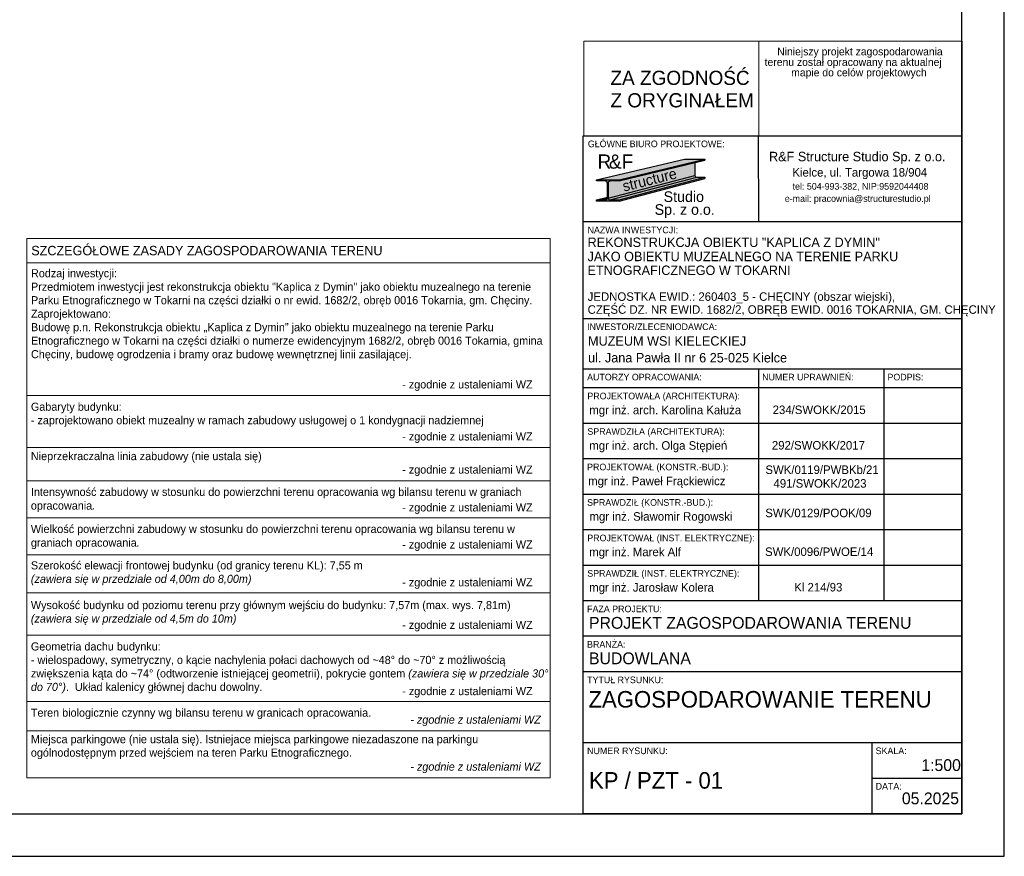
# Model space of a CAD drawing. Extents: x 7460161 to 7461537, y 5624691 to 5625913.
# Tile 20 of 26: x 7460354 to 7460458, y 5625685 to 5625773. Entities that reach past the tile are written whole.
import ezdxf
from ezdxf.enums import TextEntityAlignment as Align

# ---------------------------------------------------------------- set-up
doc = ezdxf.new("R2010")
doc.units = 0
doc.header["$MEASUREMENT"] = 0
for name, color, linetype in [('A_wymiary_zewn', 4, 'Continuous'), ('opisy_R&F', 3, 'Continuous'), ('ozn_graficzne_R&F', 5, 'Continuous'), ('Section', 3, 'Continuous')]:
    doc.layers.add(name, color=color, linetype=linetype)
doc.styles.add('MtXpl_FL_Pismo_Techn', font='flptechn.ttf')
doc.styles.add('MtXpl_FL_Pismo_Techn_1', font='flptechn.ttf')
doc.styles.add('TECH', font='FL Pismo Techniczne.ttf')

# ---------------------------------------------------------------- blocks, each defined once
blk = doc.blocks.new('tab_PZT_Kaplica')
at = {"layer": 'A_wymiary_zewn', "true_color": 0xd7d6d6}
h = blk.add_hatch(color=254, dxfattribs=at)
h.dxf.hatch_style = 1
h.paths.add_polyline_path([(7460485.82, 5625732.3), (7460483.66, 5625732.3), (7460474.36, 5625730.11), (7460476.76, 5625730.11)])
at = {"layer": 'A_wymiary_zewn', "true_color": 0x848484}
h = blk.add_hatch(color=252, dxfattribs=at)
h.dxf.hatch_style = 1
h.paths.add_polyline_path([(7460484.78, 5625730.57), (7460484.78, 5625731.92), (7460476.76, 5625729.98), (7460475.83, 5625729.98, 0.414214), (7460475.61, 5625729.75), (7460475.61, 5625728.19, 0.037989), (7460475.61, 5625728.16)])
at = {"layer": 'A_wymiary_zewn', "true_color": 0x293133}
h = blk.add_hatch(color=250, dxfattribs=at)
h.dxf.hatch_style = 1
h.paths.add_polyline_path([(7460485.82, 5625732.18), (7460485.82, 5625732.3), (7460476.76, 5625730.11), (7460476.76, 5625729.98)])
at = {"layer": 'A_wymiary_zewn', "true_color": 0xafadad}
h = blk.add_hatch(color=253, dxfattribs=at)
h.dxf.hatch_style = 1
h.paths.add_polyline_path([(7460484.98, 5625730.37, -0.414214), (7460484.78, 5625730.57), (7460475.61, 5625728.16, 0.370396), (7460475.83, 5625727.97)])
at = {"layer": 'A_wymiary_zewn', "true_color": 0x293133}
h = blk.add_hatch(color=250, dxfattribs=at)
h.dxf.hatch_style = 1
edge = h.paths.add_edge_path()
edge.add_line((7460474.36, 5625727.97), (7460475.29, 5625727.97))
edge.add_arc((7460475.29, 5625728.19), 0.225, 270, 0)
edge.add_line((7460475.52, 5625728.19), (7460475.52, 5625729.75))
edge.add_arc((7460475.29, 5625729.75), 0.225, 0, 90)
edge.add_line((7460475.29, 5625729.98), (7460474.36, 5625729.98))
edge.add_line((7460474.36, 5625729.98), (7460474.36, 5625730.11))
edge.add_line((7460474.36, 5625730.11), (7460476.76, 5625730.11))
edge.add_line((7460476.76, 5625730.11), (7460476.76, 5625729.98))
edge.add_line((7460476.76, 5625729.98), (7460475.83, 5625729.98))
edge.add_arc((7460475.83, 5625729.75), 0.225, 90, 180)
edge.add_line((7460475.61, 5625729.75), (7460475.61, 5625728.19))
edge.add_arc((7460475.83, 5625728.19), 0.225, 180, 270)
edge.add_line((7460475.83, 5625727.97), (7460476.76, 5625727.97))
edge.add_line((7460476.76, 5625727.97), (7460476.76, 5625727.83))
edge.add_line((7460476.76, 5625727.83), (7460474.36, 5625727.83))
edge.add_line((7460474.36, 5625727.83), (7460474.36, 5625727.97))
at = {"layer": 'A_wymiary_zewn', "true_color": 0xd7d6d6}
h = blk.add_hatch(color=254, dxfattribs=at)
h.dxf.hatch_style = 1
h.paths.add_polyline_path([(7460485.82, 5625730.37), (7460484.98, 5625730.37), (7460475.83, 5625727.97), (7460476.76, 5625727.97)])
at = {"layer": 'A_wymiary_zewn', "true_color": 0x293133}
h = blk.add_hatch(color=250, dxfattribs=at)
h.dxf.hatch_style = 1
h.paths.add_polyline_path([(7460485.82, 5625730.24), (7460485.82, 5625730.37), (7460476.76, 5625727.97), (7460476.76, 5625727.83)])
at = {"layer": 'A_wymiary_zewn', "true_color": 0xafadad}
h = blk.add_hatch(color=253, dxfattribs=at)
h.dxf.hatch_style = 1
h.paths.add_polyline_path([(7460475.52, 5625728.19), (7460475.52, 5625728.26), (7460474.36, 5625727.97), (7460475.29, 5625727.97, 0.414214)])
at = {"color": 5}
for p, q in [((7460472.98, 5625734.75), (7460512.98, 5625734.75)), ((7460472.98, 5625663.1), (7460472.98, 5625734.75)), ((7460512.98, 5625734.75), (7460512.98, 5625663.1)), ((7460512.98, 5625663.1), (7460472.98, 5625663.1))]:
    blk.add_line(p, q, dxfattribs=at)
at = {"color": 4}
for p, q in [((7460491.53, 5625725.65), (7460491.48, 5625734.75)), ((7460512.98, 5625725.65), (7460472.98, 5625725.65)), ((7460512.98, 5625715.42), (7460472.98, 5625715.42)), ((7460512.98, 5625710.1), (7460472.98, 5625710.1)), ((7460491.48, 5625710.1), (7460491.48, 5625685.6)), ((7460504.73, 5625710.1), (7460504.73, 5625685.6)), ((7460512.98, 5625708.1), (7460472.98, 5625708.1)), ((7460512.98, 5625708.1), (7460472.98, 5625708.1)), ((7460512.98, 5625708.1), (7460472.98, 5625708.1)), ((7460512.98, 5625704.35), (7460472.98, 5625704.35)), ((7460512.98, 5625700.6), (7460472.98, 5625700.6)), ((7460512.98, 5625696.85), (7460472.98, 5625696.85)), ((7460513, 5625693.1), (7460473, 5625693.1)), ((7460513, 5625689.35), (7460473, 5625689.35)), ((7460512.98, 5625685.6), (7460472.98, 5625685.6)), ((7460512.98, 5625685.6), (7460472.98, 5625685.6)), ((7460512.98, 5625681.85), (7460472.98, 5625681.85)), ((7460512.98, 5625678.1), (7460472.98, 5625678.1)), ((7460512.98, 5625670.6), (7460472.98, 5625670.6)), ((7460503.48, 5625670.6), (7460503.48, 5625663.1)), ((7460503.48, 5625666.85), (7460512.98, 5625666.85))]:
    blk.add_line(p, q, dxfattribs=at)
at = {"layer": 'A_wymiary_zewn', "color": 250, "true_color": 0x293133}
for p, q in [((7460474.36, 5625730.11), (7460483.66, 5625732.3)), ((7460476.76, 5625730.11), (7460485.82, 5625732.3)), ((7460476.76, 5625729.98), (7460485.82, 5625732.18)), ((7460483.66, 5625732.3), (7460485.82, 5625732.3)), ((7460484.78, 5625731.97), (7460484.78, 5625730.57)), ((7460485.82, 5625732.3), (7460485.82, 5625732.18)), ((7460475.61, 5625728.16), (7460484.78, 5625730.57)), ((7460474.36, 5625729.98), (7460474.36, 5625730.11)), ((7460474.36, 5625730.11), (7460476.76, 5625730.11)), ((7460475.29, 5625729.98), (7460474.36, 5625729.98)), ((7460475.52, 5625728.19), (7460475.52, 5625729.75)), ((7460475.61, 5625729.75), (7460475.61, 5625728.19)), ((7460475.83, 5625727.97), (7460484.98, 5625730.37)), ((7460476.76, 5625729.98), (7460475.83, 5625729.98)), ((7460476.76, 5625727.97), (7460485.82, 5625730.37)), ((7460476.76, 5625727.83), (7460485.82, 5625730.24)), ((7460476.76, 5625730.11), (7460476.76, 5625729.98)), ((7460484.98, 5625730.37), (7460485.82, 5625730.37)), ((7460474.36, 5625727.97), (7460475.52, 5625728.26)), ((7460474.36, 5625727.97), (7460475.29, 5625727.97)), ((7460474.36, 5625727.83), (7460474.36, 5625727.97)), ((7460476.76, 5625727.83), (7460474.36, 5625727.83)), ((7460475.83, 5625727.97), (7460476.76, 5625727.97)), ((7460476.76, 5625727.97), (7460476.76, 5625727.83))]:
    blk.add_line(p, q, dxfattribs=at)
for centre, radius, start, end in [((7460484.98, 5625730.57), 0.203, 180, 270), ((7460475.29, 5625729.75), 0.225, 0, 90), ((7460475.83, 5625729.75), 0.225, 90, 180), ((7460475.29, 5625728.19), 0.225, 270, 0), ((7460475.83, 5625728.19), 0.225, 180, 270)]:
    blk.add_arc(centre, radius, start, end, dxfattribs=at)
at = {"layer": 'Section'}
for p, q in [((7460483.66, 5625732.3), (7460485.82, 5625732.3)), ((7460485.82, 5625732.3), (7460485.82, 5625732.18)), ((7460485.82, 5625730.37), (7460485.82, 5625730.24))]:
    blk.add_line(p, q, dxfattribs=at)
at = {"color": 4}
for s, height, style, p in [('GŁÓWNE BIURO PROJEKTOWE:', 0.7, 'TECH', (7460473.46, 5625733.55)), ('R&F Structure Studio Sp. z o.o.', 1, 'MtXpl_FL_Pismo_Techn', (7460492.61, 5625732.06)), ('Kielce, ul. Targowa 18/904', 0.9, 'MtXpl_FL_Pismo_Techn', (7460495.08, 5625730.44)), ('tel: 504-993-382, NIP:9592044408', 0.7, 'MtXpl_FL_Pismo_Techn', (7460495.1, 5625729.06)), ('e-mail: pracownia@structurestudio.pl', 0.7, 'MtXpl_FL_Pismo_Techn', (7460494.28, 5625727.77)), ('NAZWA INWESTYCJI:', 0.7, 'TECH', (7460473.43, 5625724.45)), ('REKONSTRUKCJA OBIEKTU "KAPLICA Z DYMIN"', 1, 'TECH', (7460473.43, 5625723)), ('JAKO OBIEKTU MUZEALNEGO NA TERENIE PARKU ', 1, 'TECH', (7460473.43, 5625721.5)), ('ETNOGRAFICZNEGO W TOKARNI ', 1, 'TECH', (7460473.42, 5625720.04)), ('JEDNOSTKA EWID.: 260403_5 - CHĘCINY (obszar wiejski), ', 0.9, 'TECH', (7460473.44, 5625717.31)), ('CZĘŚĆ DZ. NR EWID. 1682/2, OBRĘB EWID. 0016 TOKARNIA, GM. CHĘCINY  ', 0.9, 'TECH', (7460473.44, 5625715.94)), ('INWESTOR/ZLECENIODAWCA:', 0.7, 'TECH', (7460473.38, 5625714.22)), ('MUZEUM WSI KIELECKIEJ ', 1, 'TECH', (7460473.48, 5625712.57)), ('ul. Jana Pawła II nr 6 25-025 Kielce ', 1, 'TECH', (7460473.48, 5625710.8)), ('AUTORZY OPRACOWANIA:', 0.7, 'TECH', (7460473.38, 5625708.9)), ('NUMER UPRAWNIEŃ:', 0.7, 'TECH', (7460491.88, 5625708.9)), ('PODPIS:', 0.7, 'TECH', (7460505.13, 5625708.9)), ('PROJEKTOWAŁA (ARCHITEKTURA):', 0.7, 'TECH', (7460473.41, 5625706.9)), ('SPRAWDZIŁA (ARCHITEKTURA):', 0.7, 'TECH', (7460473.41, 5625703.15)), ('PROJEKTOWAŁ (KONSTR.-BUD.):', 0.7, 'TECH', (7460473.38, 5625699.4)), ('SPRAWDZIŁ (KONSTR.-BUD.):', 0.7, 'TECH', (7460473.38, 5625695.65)), ('PROJEKTOWAŁ (INST. ELEKTRYCZNE):', 0.7, 'TECH', (7460473.4, 5625691.9)), ('SPRAWDZIŁ (INST. ELEKTRYCZNE):', 0.7, 'TECH', (7460473.4, 5625688.15)), ('FAZA PROJEKTU:', 0.7, 'TECH', (7460473.38, 5625684.4)), ('BRANŻA:', 0.7, 'TECH', (7460473.38, 5625680.65)), ('TYTUŁ RYSUNKU:', 0.7, 'TECH', (7460473.38, 5625676.9)), ('NUMER RYSUNKU:', 0.7, 'TECH', (7460473.38, 5625669.4)), ('SKALA:', 0.7, 'TECH', (7460503.88, 5625669.4)), ('DATA:', 0.7, 'TECH', (7460503.88, 5625665.65))]:
    blk.add_text(s, height=height, dxfattribs=dict(at, style=style)).set_placement(p)
at = {"color": 3, "style": 'TECH'}
for s, height, p in [('SWK/0119/PWBKb/21', 0.9, (7460492.23, 5625699.01)), ('mgr inż. Paweł Frąckiewicz', 0.9, (7460473.49, 5625697.82)), ('PROJEKT ZAGOSPODAROWANIA TERENU', 1.25, (7460473.58, 5625682.65)), ('BUDOWLANA', 1.25, (7460473.58, 5625678.9)), ('05.2025', 1.25, (7460506.65, 5625664.1))]:
    blk.add_text(s, height=height, dxfattribs=at).set_placement(p)
at = {"color": 3, "char_height": 0.9, "style": 'TECH'}
for s, insert, width, attachment_point in [('234/SWOKK/2015', (7460497.91, 5625705.33), 11.5, 8), ('mgr inż. arch. Karolina Kałuża', (7460473.61, 5625705.05), 20.2775, 7), ('mgr inż. arch. Olga Stępień', (7460473.61, 5625701.3), 20.2775, 7), ('292/SWOKK/2017', (7460497.83, 5625701.58), 11.5, 8), ('491/SWOKK/2023', (7460498, 5625697.55), 12, 8), ('mgr inż. Sławomir Rogowski', (7460473.63, 5625693.8), 20.2775, 7), ('\\pxi-3,l4,t4;SWK/0129/POOK/09', (7460497.38, 5625694.43), 11.5, 8), ('mgr inż. Marek Alf', (7460473.6, 5625690.05), 20.2775, 7), ('\\pxqc;SWK/0096/PWOE/14', (7460497.91, 5625690.33), 11.5, 8), ('mgr inż. Jarosław Kolera', (7460473.6, 5625686.3), 20.2775, 7), ('\\pxqc;Kl 214/93', (7460497.82, 5625686.58), 11.5, 8)]:
    blk.add_mtext(s, dxfattribs=dict(at, insert=insert, width=width, attachment_point=attachment_point))
at = {"layer": 'A_wymiary_zewn', "color": 10, "style": 'TECH'}
for s, p in [('R', (7460474.48, 5625731.28)), ('F', (7460477.03, 5625731.28))]:
    blk.add_text(s, height=1.5, dxfattribs=at).set_placement(p)
at = {"layer": 'A_wymiary_zewn', "color": 18, "true_color": 0x000000, "style": 'TECH'}
blk.add_text('&', height=1.5, dxfattribs=at).set_placement((7460475.68, 5625731.28))
at = {"layer": 'A_wymiary_zewn', "color": 4, "style": 'MtXpl_FL_Pismo_Techn_1'}
blk.add_text('structure', height=1.125, rotation=14.1318, dxfattribs=at).set_placement((7460477.28, 5625728.84))
at = {"layer": 'A_wymiary_zewn', "color": 1, "style": 'TECH'}
for s, p in [('Studio', (7460481.47, 5625727.76)), ('Sp. z o.o.', (7460480.52, 5625726.4))]:
    blk.add_text(s, height=1.125, dxfattribs=at).set_placement(p)

msp = doc.modelspace()

# ---------------------------------------------------------------- linework, layer by layer
at = {"color": 5, "lineweight": 0}
msp.add_line((7460431.718, 5625760.649), (7460431.718, 5625770.649), dxfattribs=at)
msp.add_lwpolyline([(7460413.218, 5625770.649), (7460453.218, 5625770.649), (7460453.218, 5625760.649), (7460413.218, 5625760.649)], close=True, dxfattribs=at)
at = {"layer": 'Defpoints'}
msp.add_lwpolyline([(7460160.67, 5625684.501), (7460457.67, 5625684.501), (7460457.67, 5625894.501), (7460160.67, 5625894.501)], close=True, dxfattribs=at)
at = {"layer": 'opisy_R&F', "color": 3, "lineweight": 0}
for p, q in [((7460409.673, 5625749.803), (7460354.339, 5625749.803)), ((7460354.339, 5625749.803), (7460354.339, 5625692.793)), ((7460409.673, 5625749.803), (7460409.673, 5625692.793)), ((7460409.673, 5625747.238), (7460354.339, 5625747.238)), ((7460409.673, 5625733.194), (7460354.339, 5625733.194)), ((7460409.673, 5625733.194), (7460354.339, 5625733.194)), ((7460409.673, 5625727.694), (7460354.339, 5625727.694)), ((7460409.673, 5625724.194), (7460354.339, 5625724.194)), ((7460409.673, 5625720.276), (7460354.339, 5625720.276)), ((7460409.673, 5625716.359), (7460354.339, 5625716.359)), ((7460409.673, 5625712.359), (7460354.339, 5625712.359)), ((7460409.673, 5625707.859), (7460354.339, 5625707.859)), ((7460409.673, 5625700.859), (7460354.339, 5625700.859)), ((7460409.673, 5625697.759), (7460354.339, 5625697.759)), ((7460354.339, 5625692.793), (7460409.673, 5625692.793))]:
    msp.add_line(p, q, dxfattribs=at)
at = {"layer": 'ozn_graficzne_R&F'}
msp.add_lwpolyline([(7460171.67, 5625689.001), (7460453.17, 5625689.001), (7460453.17, 5625890.001), (7460171.67, 5625890.001)], close=True, dxfattribs=at)

# ---------------------------------------------------------------- block references
at = {"linetype": 'ByBlock'}
msp.add_blockref('tab_PZT_Kaplica', (-59.809, 25.9), dxfattribs=at)

# ---------------------------------------------------------------- texts
at = {"color": 10, "style": 'TECH'}
for s, height, p in [('Niniejszy projekt zagospodarowania', 0.82, (7460433.666, 5625769.56)), ('terenu został opracowany na aktualnej', 0.82, (7460432.339, 5625768.448)), ('mapie do celów projektowych', 0.82, (7460435.145, 5625767.346)), ('ZA ZGODNOŚĆ', 1.5, (7460416.041, 5625766.779)), ('Z ORYGINAŁEM', 1.5, (7460416.041, 5625764.407))]:
    msp.add_text(s, height=height, dxfattribs=at).set_placement(p, align=Align.MIDDLE_LEFT)
at = {"color": 2, "style": 'TECH'}
for s, height, p in [('ZAGOSPODAROWANIE TERENU', 1.75, (7460413.715, 5625700.219)), ('1:500', 1.25, (7460448.898, 5625693.517))]:
    msp.add_text(s, height=height, dxfattribs=at).set_placement(p)
at = {"color": 1, "style": 'TECH'}
msp.add_text('KP / PZT - 01', height=1.75, dxfattribs=at).set_placement((7460413.77, 5625691.651))
at = {"layer": 'opisy_R&F', "color": 2, "style": 'TECH'}
msp.add_text('SZCZEGÓŁOWE ZASADY ZAGOSPODAROWANIA TERENU ', height=0.9975, dxfattribs=at).set_placement((7460354.814, 5625748.521), align=Align.MIDDLE_LEFT)
at = {"layer": 'opisy_R&F', "color": 4, "linetype": 'ByBlock', "style": 'MtXpl_FL_Pismo_Techn_1'}
for p in [(7460394.028, 5625733.95), (7460394.028, 5625728.45), (7460394.028, 5625724.95), (7460394.028, 5625720.95), (7460394.028, 5625717.033), (7460394.028, 5625713.033), (7460394.028, 5625708.533), (7460394.028, 5625701.533)]:
    msp.add_text('- zgodnie z ustaleniami WZ', height=0.855, dxfattribs=at).set_placement(p)
at = {"layer": 'opisy_R&F', "color": 4, "char_height": 0.855, "style": 'TECH'}
for s, insert, width, attachment_point in [('Rodzaj inwestycji: \\PPrzedmiotem inwestycji jest rekonstrukcja obiektu "Kaplica z Dymin" jako obiektu muzealnego na terenie Parku Etnograficznego w Tokarni na części działki o nr ewid. 1682/2, obręb 0016 Tokarnia, gm. Chęciny.\\PZaprojektowano: \\PBudowę p.n. Rekonstrukcja obiektu {\\fArial|b0|i0|c238|p34;„}Kaplica z Dymin{\\fArial|b0|i0|c238|p34;”} jako obiektu muzealnego na terenie Parku Etnograficznego w Tokarni na części działki o numerze ewidencyjnym 1682/2, obręb 0016 Tokarnia, gmina Chęciny, budowę ogrodzenia i bramy oraz budowę wewnętrznej linii zasilającej. {\\fArial Narrow|b0|i0|c238|p34;\\H1.25x;\\C256;                                                                                              }', (7460354.788, 5625746.555), 54.20213, 1), ('Gabaryty budynku:\\P- zaprojektowano obiekt muzealny w ramach zabudowy usługowej o 1 kondygnacji nadziemnej{\\fFL Pismo Techniczne|b0|i1|c238|p34;\\H1.026x;                 \\P^I^I^I^I^I^I^I^I^I}', (7460354.777, 5625732.445), 54.89548, 1), ('Nieprzekraczalna linia zabudowy (nie ustala się){\\fFL Pismo Techniczne|b0|i1|c238|p34;\\H1.026x;         \\P^I^I^I^I^I^I^I^I^I}', (7460354.777, 5625727.228), 54.89548, 1), ('Intensywność zabudowy w stosunku do powierzchni terenu opracowania wg bilansu terenu w graniach opracowania{\\fFL Pismo Techniczne|b0|i1|c238|p34;\\H1.026x;.       ^I^I^I^I^I^I^I^I}', (7460354.777, 5625723.445), 54.89548, 1), ('Wielkość powierzchni zabudowy w stosunku do powierzchni terenu opracowania wg bilansu terenu w graniach opracowania{\\fFL Pismo Techniczne|b0|i1|c238|p34;\\H1.026x;.       ^I^I^I^I^I^I^I^I}', (7460354.777, 5625719.527), 54.89548, 1), ('Szerokość elewacji frontowej budynku (od granicy terenu KL): 7,55 m \\P{\\fFL Pismo Techniczne|b0|i1|c238|p34;(zawiera się w przedziale od 4,00m do 8,00m)\\P\\H1.026x;                \\P^I^I^I^I^I^I^I^I^I}', (7460354.777, 5625715.679), 54.89548, 1), ('Wysokość budynku od poziomu terenu przy głównym wejściu do budynku: 7,57m (max. wys. 7,81m) \\P{\\fFL Pismo Techniczne|b0|i1|c238|p34;(zawiera się w przedziale od 4,5m do 10m)\\P\\H1.026x;                  \\P^I^I^I^I^I^I^I^I^I}', (7460354.777, 5625711.482), 54.89548, 1), ('Geometria dachu budynku:\\P- wielospadowy, symetryczny, o kącie nachylenia połaci dachowych od ~48° do ~70° z możliwością zwiększenia kąta do ~74° (odtworzenie istniejącej geometrii), pokrycie gontem {\\fFL Pismo Techniczne|b0|i1|c238|p34;(zawiera się w przedziale 30° do 70°)}.  Układ kalenicy głównej dachu dowolny. {\\fFL Pismo Techniczne|b0|i1|c238|p34;\\H1.026x;                                                       }', (7460354.777, 5625707.11), 54.89548, 1), ('Teren biologicznie czynny wg bilansu terenu w granicach opracowania.{\\fFL Pismo Techniczne|b0|i1|c238|p34;\\H1.026x;                 }', (7460354.777, 5625700.11), 55.55667, 1), ('{\\fFL Pismo Techniczne|b0|i1|c238|p34;- zgodnie z ustaleniami WZ    }', (7460408.673, 5625698.259), 54.90371, 9), ('\\A1;\\pxt0;Miejsca parkingowe (nie ustala się). Istniejace miejsca parkingowe niezadaszone na parkingu ogólnodostępnym przed wejściem na teren Parku Etnograficznego.{\\fFL Pismo Techniczne|b0|i1|c238|p34;\\H1.026x;                                               }', (7460354.777, 5625697.31), 53.71105, 1), ('{\\fFL Pismo Techniczne|b0|i1|c238|p34;- zgodnie z ustaleniami WZ    }', (7460408.673, 5625693.293), 54.90371, 9)]:
    msp.add_mtext(s, dxfattribs=dict(at, insert=insert, width=width, attachment_point=attachment_point))

doc.saveas('drawing.dxf')
